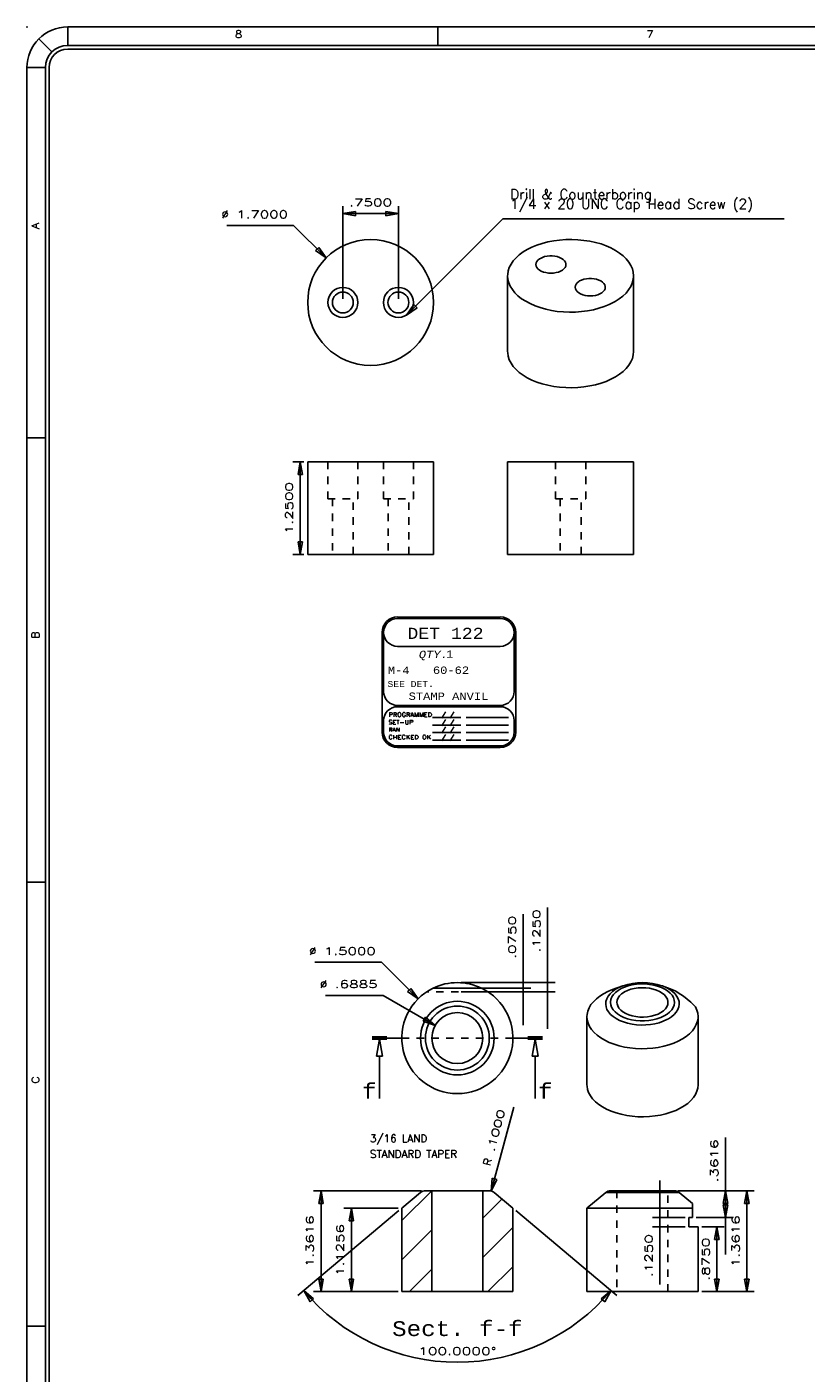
# Model space of a CAD drawing. Header units: inches. Extents: x 3 to 351, y 4 to 271.
# Tile 60 of 256: x 50 to 61, y 122 to 140. Entities that reach past the tile are written whole.
import ezdxf
from ezdxf.enums import TextEntityAlignment as Align

# ---------------------------------------------------------------- set-up
doc = ezdxf.new("R2010")
doc.units = ezdxf.units.IN
doc.header["$LTSCALE"] = 0.5
doc.header["$MEASUREMENT"] = 0
doc.linetypes.add('DIVIDE', pattern=[0.393701, 0.19685, -0.098425, 0, -0.098425])
doc.linetypes.add('HIDDEN', pattern=[0.225, 0.15, -0.075])
for name, color, linetype in [('DSS', 7, 'Continuous'), ('MFB', 7, 'Continuous'), ('PLOTVIEW1', 7, 'Continuous'), ('STR_1', 7, 'Continuous')]:
    doc.layers.add(name, color=color, linetype=linetype)
doc.styles.add('VERO0-Simplex', font='simplex_.ttf')
doc.styles.add('VERO10-Courier New', font='couri.ttf')
doc.styles.add('VERO2-Courier New', font='cour.ttf')
doc.styles.add('VERO3-RomanS', font='romans__.ttf')
doc.styles.add('VERO5-RomanD', font='romand__.ttf')

# ---------------------------------------------------------------- blocks, each defined once
blk = doc.blocks.new('ArrowheadClosed')
at = {"color": 0}
for p, q in [((0, 0), (-1, 0.18)), ((-1, 0.18), (-1, -0.18)), ((-1, -0.18), (0, 0))]:
    blk.add_line(p, q, dxfattribs=at)
blk = doc.blocks.new('ArrowheadSectionClosed')
at = {"color": 0}
for p, q in [((0, 0.02), (-1, 0.02)), ((0, 0.01), (-1, 0.01)), ((0, 0), (-1, 0)), ((0, -0.01), (-1, -0.01)), ((0, -0.02), (-1, -0.02)), ((-0.5, -0.02), (-0.7, -0.298)), ((-0.5, -0.02), (-0.3, -0.298)), ((-0.7, -0.298), (-0.3, -0.298)), ((-0.5, -0.298), (-0.5, -1))]:
    blk.add_line(p, q, dxfattribs=at)

msp = doc.modelspace()

# ---------------------------------------------------------------- linework, layer by layer
at = {"layer": 'DSS', "color": 9, "linetype": 'Continuous'}
for p, q in [((56.959, 136.742), (56.902, 136.708)), ((57.022, 136.773), (56.959, 136.742)), ((57.089, 136.801), (57.022, 136.773)), ((57.161, 136.824), (57.089, 136.801)), ((57.236, 136.843), (57.161, 136.824)), ((57.315, 136.858), (57.236, 136.843)), ((57.395, 136.869), (57.315, 136.858)), ((57.477, 136.875), (57.395, 136.869)), ((57.559, 136.876), (57.477, 136.875)), ((57.641, 136.873), (57.559, 136.876)), ((57.723, 136.865), (57.641, 136.873)), ((57.802, 136.853), (57.723, 136.865)), ((57.88, 136.837), (57.802, 136.853)), ((57.954, 136.816), (57.88, 136.837)), ((58.024, 136.791), (57.954, 136.816)), ((58.089, 136.762), (58.024, 136.791)), ((58.15, 136.73), (58.089, 136.762)), ((58.205, 136.694), (58.15, 136.73)), ((56.739, 136.544), (56.716, 136.498)), ((56.769, 136.588), (56.739, 136.544)), ((56.807, 136.63), (56.769, 136.588)), ((56.851, 136.67), (56.807, 136.63)), ((56.902, 136.708), (56.851, 136.67)), ((57.075, 136.539), (57.078, 136.559)), ((57.078, 136.559), (57.087, 136.579)), ((57.087, 136.579), (57.102, 136.597)), ((57.102, 136.597), (57.123, 136.614)), ((57.123, 136.614), (57.135, 136.622)), ((57.135, 136.622), (57.162, 136.635)), ((57.162, 136.635), (57.192, 136.645)), ((57.192, 136.645), (57.226, 136.652)), ((57.226, 136.652), (57.261, 136.656)), ((57.261, 136.656), (57.296, 136.656)), ((57.296, 136.656), (57.331, 136.652)), ((57.331, 136.652), (57.364, 136.645)), ((57.364, 136.645), (57.395, 136.635)), ((57.395, 136.635), (57.422, 136.622)), ((57.422, 136.622), (57.445, 136.606)), ((57.445, 136.606), (57.462, 136.588)), ((57.462, 136.588), (57.475, 136.569)), ((57.475, 136.569), (57.481, 136.549)), ((57.481, 136.549), (57.481, 136.539)), ((58.253, 136.656), (58.205, 136.694)), ((58.295, 136.615), (58.253, 136.656)), ((58.33, 136.571), (58.295, 136.615)), ((58.358, 136.527), (58.33, 136.571)), ((56.694, 136.404), (56.693, 136.386)), ((56.693, 136.386), (56.693, 135.365)), ((56.693, 136.386), (56.697, 136.338)), ((56.701, 136.451), (56.694, 136.404)), ((56.716, 136.498), (56.701, 136.451)), ((57.078, 136.518), (57.075, 136.539)), ((57.087, 136.499), (57.078, 136.518)), ((57.102, 136.48), (57.087, 136.499)), ((57.123, 136.463), (57.102, 136.48)), ((57.148, 136.449), (57.123, 136.463)), ((57.177, 136.437), (57.148, 136.449)), ((57.209, 136.429), (57.177, 136.437)), ((57.243, 136.423), (57.209, 136.429)), ((57.278, 136.422), (57.243, 136.423)), ((57.314, 136.423), (57.278, 136.422)), ((57.348, 136.429), (57.314, 136.423)), ((57.38, 136.437), (57.348, 136.429)), ((57.409, 136.449), (57.38, 136.437)), ((57.434, 136.463), (57.409, 136.449)), ((57.454, 136.48), (57.434, 136.463)), ((57.469, 136.499), (57.454, 136.48)), ((57.478, 136.518), (57.469, 136.499)), ((57.481, 136.539), (57.478, 136.518)), ((58.378, 136.48), (58.358, 136.527)), ((58.389, 136.433), (58.378, 136.48)), ((58.393, 136.386), (58.389, 136.433)), ((58.389, 136.334), (58.393, 136.381)), ((58.393, 135.365), (58.393, 136.386)), ((58.393, 136.381), (58.393, 136.386)), ((56.697, 136.338), (56.709, 136.291)), ((56.709, 136.291), (56.729, 136.245)), ((56.729, 136.245), (56.757, 136.2)), ((56.757, 136.2), (56.792, 136.157)), ((57.606, 136.233), (57.609, 136.253)), ((57.609, 136.212), (57.606, 136.233)), ((57.609, 136.253), (57.618, 136.273)), ((57.618, 136.193), (57.609, 136.212)), ((57.618, 136.273), (57.633, 136.291)), ((57.633, 136.174), (57.618, 136.193)), ((57.633, 136.291), (57.653, 136.308)), ((57.653, 136.308), (57.665, 136.316)), ((57.665, 136.316), (57.692, 136.329)), ((57.692, 136.329), (57.723, 136.339)), ((57.723, 136.339), (57.756, 136.346)), ((57.756, 136.346), (57.791, 136.349)), ((57.791, 136.349), (57.826, 136.349)), ((57.826, 136.349), (57.861, 136.346)), ((57.861, 136.346), (57.894, 136.339)), ((57.894, 136.339), (57.925, 136.329)), ((57.925, 136.329), (57.952, 136.316)), ((57.952, 136.316), (57.975, 136.3)), ((57.975, 136.3), (57.993, 136.282)), ((58, 136.193), (57.985, 136.174)), ((57.993, 136.282), (58.005, 136.263)), ((58.009, 136.212), (58, 136.193)), ((58.005, 136.263), (58.011, 136.243)), ((58.012, 136.233), (58.009, 136.212)), ((58.011, 136.243), (58.012, 136.233)), ((58.292, 136.153), (58.327, 136.196)), ((58.327, 136.196), (58.355, 136.241)), ((58.355, 136.241), (58.376, 136.287)), ((58.376, 136.287), (58.389, 136.334)), ((56.792, 136.157), (56.833, 136.116)), ((56.833, 136.116), (56.882, 136.077)), ((56.882, 136.077), (56.937, 136.042)), ((56.937, 136.042), (56.997, 136.01)), ((56.997, 136.01), (57.063, 135.981)), ((57.653, 136.157), (57.633, 136.174)), ((57.678, 136.143), (57.653, 136.157)), ((57.707, 136.131), (57.678, 136.143)), ((57.739, 136.122), (57.707, 136.131)), ((57.773, 136.117), (57.739, 136.122)), ((57.809, 136.115), (57.773, 136.117)), ((57.844, 136.117), (57.809, 136.115)), ((57.878, 136.122), (57.844, 136.117)), ((57.91, 136.131), (57.878, 136.122)), ((57.939, 136.143), (57.91, 136.131)), ((57.964, 136.157), (57.939, 136.143)), ((57.985, 136.174), (57.964, 136.157)), ((57.998, 135.971), (58.065, 135.998)), ((58.065, 135.998), (58.128, 136.029)), ((58.128, 136.029), (58.145, 136.039)), ((58.145, 136.039), (58.2, 136.074)), ((58.2, 136.074), (58.249, 136.112)), ((58.249, 136.112), (58.292, 136.153)), ((57.063, 135.981), (57.133, 135.956)), ((57.133, 135.956), (57.207, 135.935)), ((57.207, 135.935), (57.285, 135.918)), ((57.285, 135.918), (57.364, 135.906)), ((57.364, 135.906), (57.446, 135.898)), ((57.446, 135.898), (57.528, 135.895)), ((57.528, 135.895), (57.61, 135.897)), ((57.61, 135.897), (57.692, 135.903)), ((57.692, 135.903), (57.772, 135.913)), ((57.772, 135.913), (57.851, 135.928)), ((57.851, 135.928), (57.926, 135.947)), ((57.926, 135.947), (57.998, 135.971)), ((56.694, 135.347), (56.693, 135.365)), ((56.701, 135.3), (56.694, 135.347)), ((56.716, 135.253), (56.701, 135.3)), ((58.389, 135.318), (58.378, 135.27)), ((58.393, 135.365), (58.389, 135.318)), ((56.739, 135.207), (56.716, 135.253)), ((56.769, 135.163), (56.739, 135.207)), ((56.807, 135.12), (56.769, 135.163)), ((56.851, 135.08), (56.807, 135.12)), ((58.253, 135.095), (58.205, 135.057)), ((58.295, 135.136), (58.253, 135.095)), ((58.33, 135.179), (58.295, 135.136)), ((58.358, 135.224), (58.33, 135.179)), ((58.378, 135.27), (58.358, 135.224)), ((56.902, 135.043), (56.851, 135.08)), ((56.959, 135.009), (56.902, 135.043)), ((57.022, 134.978), (56.959, 135.009)), ((57.089, 134.95), (57.022, 134.978)), ((57.161, 134.927), (57.089, 134.95)), ((57.236, 134.908), (57.161, 134.927)), ((57.315, 134.893), (57.236, 134.908)), ((57.88, 134.914), (57.802, 134.898)), ((57.954, 134.935), (57.88, 134.914)), ((58.024, 134.96), (57.954, 134.935)), ((58.089, 134.989), (58.024, 134.96)), ((58.15, 135.021), (58.089, 134.989)), ((58.205, 135.057), (58.15, 135.021)), ((57.395, 134.882), (57.315, 134.893)), ((57.477, 134.876), (57.395, 134.882)), ((57.559, 134.874), (57.477, 134.876)), ((57.641, 134.878), (57.559, 134.874)), ((57.723, 134.885), (57.641, 134.878)), ((57.802, 134.898), (57.723, 134.885)), ((53.993, 133.874), (55.693, 133.874)), ((53.993, 133.874), (53.993, 132.624)), ((55.693, 132.624), (55.693, 133.874)), ((56.693, 133.874), (58.393, 133.874)), ((56.693, 133.874), (56.693, 132.624)), ((58.393, 132.624), (58.393, 133.874)), ((55.693, 132.624), (53.993, 132.624)), ((58.393, 132.624), (56.693, 132.624)), ((56.341, 126.765), (55.687, 126.765)), ((58.11, 126.745), (58.047, 126.719)), ((58.247, 126.795), (58.11, 126.745)), ((58.252, 126.797), (58.247, 126.795)), ((58.271, 126.713), (58.311, 126.733)), ((58.311, 126.733), (58.355, 126.749)), ((58.355, 126.749), (58.403, 126.761)), ((58.403, 126.761), (58.454, 126.768)), ((58.454, 126.768), (58.506, 126.771)), ((58.506, 126.771), (58.559, 126.77)), ((58.559, 126.77), (58.61, 126.764)), ((58.61, 126.764), (58.659, 126.753)), ((58.659, 126.753), (58.705, 126.738)), ((58.705, 126.738), (58.746, 126.72)), ((58.782, 126.795), (58.778, 126.796)), ((58.886, 126.756), (58.782, 126.795)), ((58.912, 126.746), (58.886, 126.756)), ((58.963, 126.723), (58.912, 126.746)), ((57.851, 126.582), (57.818, 126.542)), ((57.891, 126.62), (57.851, 126.582)), ((57.937, 126.656), (57.891, 126.62)), ((57.989, 126.689), (57.937, 126.656)), ((58.047, 126.719), (57.989, 126.689)), ((58.17, 126.573), (58.174, 126.603)), ((58.171, 126.554), (58.17, 126.573)), ((58.18, 126.525), (58.171, 126.554)), ((58.174, 126.603), (58.186, 126.632)), ((58.186, 126.632), (58.205, 126.66)), ((58.205, 126.66), (58.232, 126.687)), ((58.232, 126.687), (58.265, 126.71)), ((58.265, 126.71), (58.271, 126.713)), ((58.746, 126.72), (58.782, 126.697)), ((58.782, 126.697), (58.812, 126.673)), ((58.812, 126.673), (58.835, 126.645)), ((58.835, 126.645), (58.85, 126.616)), ((58.85, 126.616), (58.858, 126.586)), ((58.858, 126.573), (58.855, 126.542)), ((58.858, 126.586), (58.858, 126.573)), ((58.998, 126.703), (58.963, 126.723)), ((59.033, 126.681), (58.998, 126.703)), ((59.068, 126.657), (59.033, 126.681)), ((59.118, 126.618), (59.068, 126.657)), ((59.168, 126.574), (59.118, 126.618)), ((59.223, 126.522), (59.168, 126.574)), ((57.766, 126.411), (57.764, 126.38)), ((57.764, 126.38), (57.764, 125.461)), ((57.764, 126.38), (57.768, 126.335)), ((57.776, 126.456), (57.766, 126.411)), ((57.793, 126.499), (57.776, 126.456)), ((57.818, 126.542), (57.793, 126.499)), ((58.197, 126.496), (58.18, 126.525)), ((58.221, 126.469), (58.197, 126.496)), ((58.251, 126.444), (58.221, 126.469)), ((58.288, 126.423), (58.251, 126.444)), ((58.33, 126.405), (58.288, 126.423)), ((58.377, 126.391), (58.33, 126.405)), ((58.426, 126.381), (58.377, 126.391)), ((58.478, 126.375), (58.426, 126.381)), ((58.53, 126.374), (58.478, 126.375)), ((58.582, 126.378), (58.53, 126.374)), ((58.633, 126.386), (58.582, 126.378)), ((58.68, 126.399), (58.633, 126.386)), ((58.724, 126.415), (58.68, 126.399)), ((58.763, 126.435), (58.724, 126.415)), ((58.796, 126.459), (58.763, 126.435)), ((58.823, 126.485), (58.796, 126.459)), ((58.843, 126.513), (58.823, 126.485)), ((58.855, 126.542), (58.843, 126.513)), ((59.229, 126.512), (59.223, 126.522)), ((59.248, 126.469), (59.229, 126.512)), ((59.26, 126.425), (59.248, 126.469)), ((59.264, 126.38), (59.26, 126.425)), ((59.264, 125.461), (59.264, 126.38)), ((59.264, 126.361), (59.264, 126.38)), ((57.768, 126.335), (57.78, 126.291)), ((57.78, 126.291), (57.8, 126.248)), ((57.8, 126.248), (57.827, 126.206)), ((57.827, 126.206), (57.862, 126.166)), ((59.15, 126.15), (59.188, 126.189)), ((59.188, 126.189), (59.218, 126.23)), ((59.218, 126.23), (59.241, 126.273)), ((59.241, 126.273), (59.256, 126.317)), ((59.256, 126.317), (59.264, 126.361)), ((57.862, 126.166), (57.904, 126.128)), ((57.904, 126.128), (57.952, 126.093)), ((57.952, 126.093), (58.006, 126.061)), ((58.006, 126.061), (58.066, 126.033)), ((58.066, 126.033), (58.13, 126.008)), ((58.13, 126.008), (58.198, 125.987)), ((58.801, 125.98), (58.871, 125.999)), ((58.871, 125.999), (58.937, 126.022)), ((58.937, 126.022), (58.998, 126.049)), ((58.998, 126.049), (59.055, 126.08)), ((59.055, 126.08), (59.106, 126.114)), ((59.106, 126.114), (59.15, 126.15)), ((58.198, 125.987), (58.27, 125.97)), ((58.27, 125.97), (58.345, 125.958)), ((58.345, 125.958), (58.421, 125.95)), ((58.421, 125.95), (58.498, 125.947)), ((58.498, 125.947), (58.576, 125.948)), ((58.576, 125.948), (58.652, 125.954)), ((58.652, 125.954), (58.728, 125.965)), ((58.728, 125.965), (58.801, 125.98)), ((57.765, 125.442), (57.764, 125.461)), ((59.264, 125.461), (59.26, 125.416)), ((57.772, 125.398), (57.765, 125.442)), ((57.787, 125.354), (57.772, 125.398)), ((57.81, 125.311), (57.787, 125.354)), ((57.841, 125.27), (57.81, 125.311)), ((59.201, 125.287), (59.166, 125.247)), ((59.229, 125.329), (59.201, 125.287)), ((59.248, 125.372), (59.229, 125.329)), ((59.26, 125.416), (59.248, 125.372)), ((57.879, 125.231), (57.841, 125.27)), ((57.923, 125.195), (57.879, 125.231)), ((57.974, 125.161), (57.923, 125.195)), ((58.03, 125.13), (57.974, 125.161)), ((58.092, 125.103), (58.03, 125.13)), ((58.158, 125.08), (58.092, 125.103)), ((58.963, 125.114), (58.898, 125.089)), ((59.022, 125.142), (58.963, 125.114)), ((59.077, 125.174), (59.022, 125.142)), ((59.125, 125.209), (59.077, 125.174)), ((59.166, 125.247), (59.125, 125.209)), ((58.228, 125.061), (58.158, 125.08)), ((58.301, 125.046), (58.228, 125.061)), ((58.376, 125.035), (58.301, 125.046)), ((58.453, 125.029), (58.376, 125.035)), ((58.53, 125.028), (58.453, 125.029)), ((58.608, 125.031), (58.53, 125.028)), ((58.684, 125.039), (58.608, 125.031)), ((58.758, 125.051), (58.684, 125.039)), ((58.83, 125.068), (58.758, 125.051)), ((58.898, 125.089), (58.83, 125.068)), ((58.018, 124.005), (57.764, 123.792)), ((58.082, 124.028), (58.947, 124.028)), ((59.189, 123.855), (59.011, 124.005)), ((59.189, 123.792), (59.189, 123.855)), ((57.764, 123.792), (59.189, 123.792)), ((57.764, 123.792), (57.764, 122.666)), ((59.189, 123.666), (59.139, 123.666)), ((59.139, 123.666), (59.139, 123.541)), ((59.189, 123.666), (59.189, 123.792)), ((59.264, 123.541), (59.139, 123.541)), ((59.264, 122.666), (59.264, 123.541)), ((59.264, 122.666), (57.764, 122.666))]:
    msp.add_line(p, q, dxfattribs=at)
at = {"layer": 'DSS', "color": 56, "linetype": 'Continuous'}
for p, q in [((53.943, 133.874), (53.793, 133.874)), ((53.893, 132.624), (53.893, 133.874)), ((53.943, 132.624), (53.793, 132.624))]:
    msp.add_line(p, q, dxfattribs=at)
at = {"layer": 'DSS', "color": 254, "linetype": 'HIDDEN'}
for p, q in [((54.265, 133.874), (54.265, 133.374)), ((54.672, 133.374), (54.672, 133.874)), ((55.015, 133.874), (55.015, 133.374)), ((55.422, 133.374), (55.422, 133.874)), ((57.34, 133.874), (57.34, 133.374)), ((57.747, 133.374), (57.747, 133.874)), ((54.265, 133.374), (54.672, 133.374)), ((54.328, 133.374), (54.328, 132.624)), ((54.609, 132.624), (54.609, 133.374)), ((55.015, 133.374), (55.422, 133.374)), ((55.078, 133.374), (55.078, 132.624)), ((55.359, 132.624), (55.359, 133.374)), ((57.34, 133.374), (57.747, 133.374)), ((57.403, 133.374), (57.403, 132.624)), ((57.684, 132.624), (57.684, 133.374)), ((56.429, 126.715), (55.6, 126.715)), ((58.17, 124.028), (58.17, 122.666)), ((58.858, 122.666), (58.858, 124.028))]:
    msp.add_line(p, q, dxfattribs=at)
at = {"layer": 'DSS', "color": 96, "linetype": 'Continuous'}
for p, q in [((58.15, 126.749), (58.111, 126.72)), ((58.196, 126.774), (58.15, 126.749)), ((58.185, 126.734), (58.15, 126.707)), ((58.226, 126.759), (58.185, 126.734)), ((58.247, 126.795), (58.196, 126.774)), ((58.272, 126.779), (58.226, 126.759)), ((58.323, 126.796), (58.272, 126.779)), ((58.377, 126.809), (58.323, 126.796)), ((58.434, 126.818), (58.377, 126.809)), ((58.493, 126.822), (58.434, 126.818)), ((58.551, 126.821), (58.493, 126.822)), ((58.609, 126.816), (58.551, 126.821)), ((58.666, 126.806), (58.609, 126.816)), ((58.719, 126.792), (58.666, 126.806)), ((58.769, 126.774), (58.719, 126.792)), ((58.814, 126.752), (58.769, 126.774)), ((58.786, 126.794), (58.782, 126.795)), ((58.836, 126.772), (58.786, 126.794)), ((58.854, 126.727), (58.814, 126.752)), ((58.882, 126.746), (58.836, 126.772)), ((58.887, 126.699), (58.854, 126.727)), ((58.921, 126.718), (58.882, 126.746)), ((58.021, 126.586), (58.018, 126.55)), ((58.018, 126.55), (58.023, 126.513)), ((58.032, 126.622), (58.021, 126.586)), ((58.051, 126.657), (58.032, 126.622)), ((58.077, 126.69), (58.051, 126.657)), ((58.111, 126.72), (58.077, 126.69)), ((58.088, 126.612), (58.082, 126.579)), ((58.082, 126.579), (58.082, 126.573)), ((58.082, 126.573), (58.086, 126.539)), ((58.101, 126.646), (58.088, 126.612)), ((58.122, 126.677), (58.101, 126.646)), ((58.15, 126.707), (58.122, 126.677)), ((58.913, 126.669), (58.887, 126.699)), ((58.932, 126.637), (58.913, 126.669)), ((58.954, 126.687), (58.921, 126.718)), ((58.943, 126.604), (58.932, 126.637)), ((58.942, 126.536), (58.946, 126.57)), ((58.946, 126.57), (58.943, 126.604)), ((58.979, 126.654), (58.954, 126.687)), ((58.998, 126.619), (58.979, 126.654)), ((59.008, 126.583), (58.998, 126.619)), ((59.005, 126.511), (59.011, 126.547)), ((59.011, 126.547), (59.008, 126.583)), ((58.023, 126.513), (58.035, 126.478)), ((58.035, 126.478), (58.056, 126.443)), ((58.056, 126.443), (58.084, 126.411)), ((58.084, 126.411), (58.118, 126.38)), ((58.086, 126.539), (58.098, 126.506)), ((58.098, 126.506), (58.118, 126.474)), ((58.118, 126.474), (58.144, 126.443)), ((58.118, 126.38), (58.16, 126.353)), ((58.144, 126.443), (58.178, 126.416)), ((58.178, 126.416), (58.218, 126.391)), ((58.218, 126.391), (58.264, 126.369)), ((58.264, 126.369), (58.314, 126.352)), ((58.71, 126.35), (58.761, 126.368)), ((58.761, 126.368), (58.806, 126.389)), ((58.806, 126.389), (58.847, 126.413)), ((58.847, 126.413), (58.881, 126.441)), ((58.865, 126.351), (58.907, 126.378)), ((58.881, 126.441), (58.909, 126.471)), ((58.907, 126.378), (58.942, 126.408)), ((58.909, 126.471), (58.929, 126.503)), ((58.929, 126.503), (58.942, 126.536)), ((58.942, 126.408), (58.971, 126.441)), ((58.971, 126.441), (58.992, 126.475)), ((58.992, 126.475), (59.005, 126.511)), ((58.16, 126.353), (58.206, 126.329)), ((58.206, 126.329), (58.258, 126.308)), ((58.258, 126.308), (58.314, 126.291)), ((58.314, 126.352), (58.368, 126.338)), ((58.314, 126.291), (58.373, 126.279)), ((58.368, 126.338), (58.424, 126.329)), ((58.373, 126.279), (58.435, 126.271)), ((58.424, 126.329), (58.482, 126.324)), ((58.435, 126.271), (58.497, 126.267)), ((58.482, 126.324), (58.541, 126.324)), ((58.497, 126.267), (58.56, 126.268)), ((58.541, 126.324), (58.599, 126.328)), ((58.56, 126.268), (58.623, 126.274)), ((58.599, 126.328), (58.656, 126.337)), ((58.623, 126.274), (58.683, 126.284)), ((58.656, 126.337), (58.71, 126.35)), ((58.683, 126.284), (58.741, 126.298)), ((58.741, 126.298), (58.795, 126.317)), ((58.795, 126.317), (58.845, 126.34)), ((58.845, 126.34), (58.865, 126.351)), ((58.018, 124.005), (59.011, 124.005))]:
    msp.add_line(p, q, dxfattribs=at)
at = {"layer": 'DSS', "color": 100, "linetype": 'DIVIDE'}
msp.add_line((55.264, 126.09), (56.764, 126.09), dxfattribs=at)
at = {"layer": 'DSS', "color": 9, "linetype": 'Continuous'}
msp.add_circle((54.843, 136.026), 0.85, dxfattribs=at)
at = {"layer": 'DSS', "color": 9, "linetype": 'Continuous', "extrusion": (0, 0, -1)}
for centre, radius in [((-54.468, 136.026), 0.203), ((-55.218, 136.026), 0.203), ((-54.468, 136.026), 0.141), ((-55.218, 136.026), 0.141), ((-56.014, 126.09), 0.344)]:
    msp.add_circle(centre, radius, dxfattribs=at)
at = {"layer": 'DSS', "color": 96, "linetype": 'Continuous'}
for radius in [0.497, 0.432]:
    msp.add_circle((56.014, 126.09), radius, dxfattribs=at)
at = {"layer": 'DSS', "color": 9, "linetype": 'Continuous'}
for centre, radius, start, end in [((56.014, 126.09), 0.75, 115.8419, 64.1581), ((58.515, 126.057), 0.783, 70.4079, 109.5426), ((58.082, 123.928), 0.1, 90, 130), ((58.947, 123.928), 0.1, 50, 90)]:
    msp.add_arc(centre, radius, start, end, dxfattribs=at)
at = {"layer": 'DSS', "color": 9, "linetype": 'Continuous', "extrusion": (0, 0, -1)}
msp.add_arc((-56.014, 126.09), 0.75, 64.1626, 115.7902, dxfattribs=at)
at = {"layer": 'MFB', "color": 56, "linetype": 'Continuous'}
for p, q in [((54.468, 136.076), (54.468, 137.326)), ((55.218, 136.076), (55.218, 137.326)), ((54.468, 137.226), (55.218, 137.226)), ((55.329, 135.856), (56.628, 137.155)), ((56.628, 137.155), (60.428, 137.155)), ((53.803, 137.066), (52.903, 137.066)), ((53.803, 137.066), (54.242, 136.627)), ((57.233, 126.84), (57.233, 127.853)), ((56.905, 126.84), (56.905, 127.766)), ((54.988, 127.116), (54.088, 127.116)), ((55.484, 126.62), (54.988, 127.116)), ((56.064, 126.84), (57.333, 126.84)), ((56.064, 126.84), (57.005, 126.84)), ((56.064, 126.765), (57.005, 126.765)), ((56.905, 126.765), (56.905, 126.84)), ((56.905, 126.765), (56.905, 126.265)), ((57.233, 126.715), (57.233, 126.84)), ((55.014, 126.667), (54.234, 126.667)), ((55.014, 126.667), (55.716, 126.262)), ((56.064, 126.715), (57.333, 126.715)), ((57.233, 126.715), (57.233, 126.215)), ((56.472, 124.025), (56.776, 125.158)), ((59.634, 124.028), (59.634, 124.747)), ((55.532, 124.028), (54.073, 124.028)), ((54.173, 122.666), (54.173, 124.028)), ((58.748, 123.666), (58.748, 124.166)), ((58.997, 124.028), (60.023, 124.028)), ((58.997, 124.028), (59.734, 124.028)), ((59.634, 123.666), (59.634, 124.028)), ((59.923, 122.666), (59.923, 124.028)), ((55.214, 123.792), (54.483, 123.792)), ((54.583, 122.666), (54.583, 123.792)), ((59.089, 123.666), (58.648, 123.666)), ((58.748, 123.541), (58.748, 123.666)), ((59.239, 123.666), (59.734, 123.666)), ((59.634, 123.666), (59.634, 123.166)), ((59.089, 123.541), (58.648, 123.541)), ((58.748, 122.762), (58.748, 123.541)), ((59.314, 123.541), (59.619, 123.541)), ((59.519, 122.666), (59.519, 123.541)), ((55.214, 122.666), (54.073, 122.666)), ((55.214, 122.666), (54.483, 122.666)), ((59.314, 122.666), (60.023, 122.666)), ((59.314, 122.666), (59.619, 122.666))]:
    msp.add_line(p, q, dxfattribs=at)
at = {"layer": 'MFB', "color": 9, "linetype": 'Continuous'}
for p, q in [((55.668, 124.028), (55.264, 123.625)), ((55.264, 123.792), (55.518, 124.005)), ((55.582, 124.028), (55.67, 124.028)), ((55.67, 122.666), (55.67, 124.028)), ((56.358, 124.028), (55.67, 124.028)), ((56.358, 124.028), (56.358, 122.666)), ((56.358, 124.028), (56.447, 124.028)), ((56.511, 124.005), (56.764, 123.792)), ((56.616, 123.916), (56.358, 123.658)), ((55.264, 122.666), (55.264, 123.792)), ((56.764, 123.792), (56.764, 122.666)), ((55.67, 123.5), (55.264, 123.094)), ((56.764, 123.534), (56.358, 123.128)), ((55.67, 122.97), (55.367, 122.666)), ((56.764, 123.003), (56.427, 122.666)), ((55.67, 122.666), (55.264, 122.666)), ((55.67, 122.666), (56.358, 122.666)), ((56.764, 122.666), (56.358, 122.666))]:
    msp.add_line(p, q, dxfattribs=at)
at = {"layer": 'MFB', "color": 9, "linetype": 'Continuous', "extrusion": (0, 0, -1)}
for centre, start, end in [((-55.582, 123.928), 50, 90), ((-56.447, 123.928), 90, 130)]:
    msp.add_arc(centre, 0.1, start, end, dxfattribs=at)
at = {"layer": 'PLOTVIEW1', "color": 97, "linetype": 'Continuous'}
for p, q in [((96.752, 139.748), (50.752, 139.748)), ((50.752, 139.498), (50.752, 139.748)), ((55.752, 139.748), (55.752, 139.498)), ((50.54, 139.41), (50.363, 139.586)), ((96.752, 139.498), (50.752, 139.498)), ((96.752, 139.448), (50.752, 139.448)), ((50.202, 139.198), (50.202, 105.198)), ((50.452, 139.198), (50.202, 139.198)), ((50.452, 139.198), (50.452, 105.198)), ((50.502, 139.198), (50.502, 105.198)), ((50.452, 134.198), (50.202, 134.198)), ((50.452, 128.198), (50.202, 128.198)), ((50.452, 122.198), (50.202, 122.198))]:
    msp.add_line(p, q, dxfattribs=at)
at = {"layer": 'PLOTVIEW1', "color": 7, "linetype": 'Continuous'}
for p, q in [((56.593, 131.777), (55.206, 131.777)), ((56.593, 131.756), (55.206, 131.756)), ((54.997, 131.569), (54.997, 130.224)), ((55.018, 131.569), (55.018, 130.772)), ((56.781, 130.772), (56.781, 131.569)), ((56.802, 130.224), (56.802, 131.569)), ((55.206, 131.381), (56.593, 131.381)), ((55.206, 130.584), (56.593, 130.584)), ((56.593, 130.566), (55.206, 130.566)), ((55.018, 130.378), (55.018, 130.224)), ((55.677, 130.419), (56.059, 130.419)), ((56.134, 130.419), (56.705, 130.419)), ((56.781, 130.224), (56.781, 130.378)), ((55.677, 130.318), (56.059, 130.318)), ((55.677, 130.217), (56.059, 130.217)), ((56.134, 130.318), (56.705, 130.318)), ((56.134, 130.217), (56.705, 130.217)), ((55.206, 130.036), (56.593, 130.036)), ((55.206, 130.015), (56.593, 130.015)), ((55.677, 130.115), (56.059, 130.115)), ((56.134, 130.115), (56.705, 130.115))]:
    msp.add_line(p, q, dxfattribs=at)
at = {"layer": 'PLOTVIEW1', "color": 97, "linetype": 'Continuous'}
for radius in [0.55, 0.3, 0.25]:
    msp.add_arc((50.752, 139.198), radius, 90, 180, dxfattribs=at)
at = {"layer": 'PLOTVIEW1', "color": 7, "linetype": 'Continuous'}
for centre, radius, start, end in [((55.206, 131.569), 0.209, 90, 180), ((55.206, 131.569), 0.188, 90, 180), ((55.206, 131.569), 0.188, 90, 270), ((56.593, 131.569), 0.209, 0, 90), ((56.593, 131.569), 0.188, 0, 90), ((56.593, 131.569), 0.188, 270, 90), ((55.206, 130.772), 0.188, 180, 270), ((56.593, 130.772), 0.188, 270, 0), ((55.206, 130.378), 0.188, 90, 180), ((56.593, 130.378), 0.188, 0, 90), ((55.206, 130.224), 0.209, 180, 270), ((55.206, 130.224), 0.188, 180, 270), ((56.593, 130.224), 0.188, 270, 0), ((56.593, 130.224), 0.209, 270, 0)]:
    msp.add_arc(centre, radius, start, end, dxfattribs=at)
at = {"layer": 'PLOTVIEW1', "color": 97, "linetype": 'Continuous'}
msp.add_point((50.202, 139.748), dxfattribs=at)
at = {"layer": 'STR_1', "color": 100, "linetype": 'Continuous'}
for p, q in [((54.864, 126.09), (55.264, 126.09)), ((56.764, 126.09), (57.164, 126.09))]:
    msp.add_line(p, q, dxfattribs=at)
at = {"layer": 'STR_1', "color": 56, "linetype": 'Continuous'}
for p, q in [((55.226, 123.76), (53.862, 122.615)), ((56.803, 123.76), (58.166, 122.615))]:
    msp.add_line(p, q, dxfattribs=at)
msp.add_arc((56.014, 124.421), 2.709, 220, 320, dxfattribs=at)

# ---------------------------------------------------------------- block references
at = {"layer": 'DSS', "color": 56, "linetype": 'Continuous', "xscale": 0.170138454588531, "yscale": 0.170138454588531, "zscale": 0.170138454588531, "rotation": 90}
msp.add_blockref('ArrowheadClosed', (53.893, 133.874), dxfattribs=at)
at = {"layer": 'DSS', "color": 56, "linetype": 'Continuous', "extrusion": (0, 0, -1), "xscale": 0.170138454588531, "yscale": 0.170138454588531, "zscale": 0.170138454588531, "rotation": 270}
msp.add_blockref('ArrowheadClosed', (-53.893, 132.624), dxfattribs=at)
at = {"layer": 'MFB', "color": 56, "linetype": 'Continuous', "extrusion": (0, 0, -1), "xscale": 0.170138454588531, "yscale": 0.170138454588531, "zscale": 0.170138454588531}
msp.add_blockref('ArrowheadClosed', (-54.468, 137.226), dxfattribs=at)
at = {"layer": 'MFB', "color": 56, "linetype": 'Continuous', "xscale": 0.170138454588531, "yscale": 0.170138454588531, "zscale": 0.170138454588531}
msp.add_blockref('ArrowheadClosed', (55.218, 137.226), dxfattribs=at)
at = {"layer": 'MFB', "color": 56, "linetype": 'Continuous'}
for p, xscale, yscale, zscale, rotation in [((54.242, 136.627), 0.170138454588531, 0.170138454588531, 0.170138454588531, 315), ((55.716, 126.262), 0.1701384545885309, 0.1701384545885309, 0.1701384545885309, 330.000000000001), ((54.173, 124.028), 0.170138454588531, 0.170138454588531, 0.170138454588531, 90), ((59.634, 124.028), 0.170138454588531, 0.170138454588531, 0.170138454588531, 90), ((59.923, 124.028), 0.170138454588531, 0.170138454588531, 0.170138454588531, 90), ((54.583, 123.792), 0.170138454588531, 0.170138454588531, 0.170138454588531, 90), ((59.519, 123.541), 0.170138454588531, 0.170138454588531, 0.170138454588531, 90)]:
    msp.add_blockref('ArrowheadClosed', p, dxfattribs=dict(at, xscale=xscale, yscale=yscale, zscale=zscale, rotation=rotation))
at = {"layer": 'MFB', "color": 56, "linetype": 'Continuous', "extrusion": (0, 0, -1)}
for p, xscale, yscale, zscale, rotation in [((-55.329, 135.856), 0.170138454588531, 0.170138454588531, 0.170138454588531, 315), ((-55.484, 126.62), 0.170138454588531, 0.170138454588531, 0.170138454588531, 225.000000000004), ((-56.472, 124.025), 0.1701384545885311, 0.1701384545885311, 0.1701384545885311, 285.0000000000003), ((-59.634, 123.666), 0.170138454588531, 0.170138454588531, 0.170138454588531, 270), ((-54.173, 122.666), 0.170138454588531, 0.170138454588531, 0.170138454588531, 270), ((-54.583, 122.666), 0.170138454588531, 0.170138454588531, 0.170138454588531, 270), ((-59.519, 122.666), 0.170138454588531, 0.170138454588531, 0.170138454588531, 270), ((-59.923, 122.666), 0.170138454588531, 0.170138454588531, 0.170138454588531, 270)]:
    msp.add_blockref('ArrowheadClosed', p, dxfattribs=dict(at, xscale=xscale, yscale=yscale, zscale=zscale, rotation=rotation))
at = {"layer": 'STR_1', "color": 100, "linetype": 'Continuous', "extrusion": (0, 0, -1), "xscale": 0.2, "yscale": 0.8160000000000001}
msp.add_blockref('ArrowheadSectionClosed', (-54.864, 126.09), dxfattribs=at)
at = {"layer": 'STR_1', "color": 100, "linetype": 'Continuous', "xscale": 0.2, "yscale": 0.8160000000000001}
msp.add_blockref('ArrowheadSectionClosed', (57.164, 126.09), dxfattribs=at)
at = {"layer": 'STR_1', "color": 56, "linetype": 'Continuous', "extrusion": (0, 0, -1), "xscale": 0.170138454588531, "yscale": 0.170138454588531, "zscale": 0.170138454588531}
for p, rotation in [((-53.939, 122.68), 50.00000000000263), ((-58.09, 122.68), 130.0000000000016)]:
    msp.add_blockref('ArrowheadClosed', p, dxfattribs=dict(at, rotation=rotation))

# ---------------------------------------------------------------- texts
at = {"layer": 'DSS', "color": 230, "linetype": 'Continuous', "style": 'VERO0-Simplex', "width": 1.410379}
msp.add_text('1.2500', height=0.1, rotation=90, dxfattribs=at).set_placement((53.793, 132.899), (53.793, 133.599), align=Align.FIT)
at = {"layer": 'MFB', "color": 7, "linetype": 'Continuous'}
for s, height, style, width, p, p2 in [('%%c', 0.1, 'VERO0-Simplex', 1.123247, (52.828, 137.166), (52.928, 137.166)), ('.7500', 0.1, 'VERO0-Simplex', 1.376302, (54.553, 137.326), (55.133, 137.326)), ('1.7000', 0.1, 'VERO0-Simplex', 1.410379, (53.028, 137.166), (53.728, 137.166)), ('%%c', 0.1, 'VERO0-Simplex', 1.123247, (54.013, 127.216), (54.113, 127.216)), ('1.5000', 0.1, 'VERO0-Simplex', 1.410379, (54.213, 127.216), (54.913, 127.216)), ('%%c', 0.1, 'VERO0-Simplex', 1.123247, (54.159, 126.767), (54.259, 126.767)), ('.6885', 0.1, 'VERO0-Simplex', 1.376302, (54.359, 126.767), (54.939, 126.767)), ('Sect. f-f', 0.2, 'VERO2-Courier New', 0.932229, (55.133, 122.066), (56.896, 122.066))]:
    msp.add_text(s, height=height, dxfattribs=dict(at, style=style, width=width)).set_placement(p, p2, align=Align.FIT)
at = {"layer": 'MFB', "color": 7, "linetype": 'Continuous', "style": 'VERO0-Simplex'}
for s, rotation, width, p, p2 in [('.1250', 90, 1.440535, (57.133, 127.248), (57.133, 127.828)), ('.0750', 90, 1.376302, (56.805, 127.161), (56.805, 127.741)), ('.1000', 75, 1.440535, (56.51, 124.551), (56.66, 125.111)), ('.3616', 90, 1.440535, (59.534, 124.142), (59.534, 124.722)), ('R', 75, 1.016021, (56.458, 124.358), (56.484, 124.454)), ('1.3616', 90, 1.465878, (54.073, 122.997), (54.073, 123.697)), ('1.3616', 90, 1.465878, (59.823, 122.997), (59.823, 123.697)), ('1.1256', 90, 1.465878, (54.483, 122.879), (54.483, 123.579)), ('.1250', 90, 1.440535, (58.648, 122.862), (58.648, 123.442)), ('.8750', 90, 1.376302, (59.419, 122.814), (59.419, 123.394))]:
    msp.add_text(s, height=0.1, rotation=rotation, dxfattribs=dict(at, width=width)).set_placement(p, p2, align=Align.FIT)
at = {"layer": 'MFB', "color": 7, "linetype": 'Continuous', "attachment_point": 1, "style": 'VERO0-Simplex'}
for s, insert, char_height, line_spacing_factor in [('Drill & Counterboring\\P1/4 x 20 UNC Cap Head Screw (2)', (56.728, 137.555), 0.13375, 0.5875), ('3/16 LAND \\PSTANDARD TAPER', (54.834, 124.786), 0.1025, 1.23125)]:
    msp.add_mtext(s, dxfattribs=dict(at, insert=insert, char_height=char_height, line_spacing_factor=line_spacing_factor))
at = {"layer": 'PLOTVIEW1', "color": 56, "linetype": 'Continuous', "style": 'VERO5-RomanD', "width": 1.000527}
for s, p, p2 in [('8', (53.013, 139.6), (53.107, 139.6)), ('7', (58.568, 139.6), (58.662, 139.6))]:
    msp.add_text(s, height=0.1, dxfattribs=at).set_placement(p, p2, align=Align.FIT)
at = {"layer": 'PLOTVIEW1', "color": 56, "linetype": 'Continuous', "style": 'VERO5-RomanD'}
for s, width, p, p2 in [('A', 1.000527, (50.366, 137.013), (50.366, 137.107)), ('B', 1.000527, (50.366, 131.487), (50.366, 131.582)), ('C', 1.001727, (50.366, 125.476), (50.366, 125.574))]:
    msp.add_text(s, height=0.1, rotation=90, dxfattribs=dict(at, width=width)).set_placement(p, p2, align=Align.FIT)
at = {"layer": 'PLOTVIEW1', "color": 7, "linetype": 'Continuous'}
for s, height, style, width, p, p2 in [('DET 122', 0.15, 'VERO2-Courier New', 0.932229, (55.34, 131.482), (56.368, 131.482)), ('QTY.', 0.1, 'VERO10-Courier New', 0.932229, (55.494, 131.222), (55.885, 131.222)), ('1', 0.1, 'VERO2-Courier New', 0.932229, (55.861, 131.227), (55.959, 131.227)), ('M-4', 0.1, 'VERO2-Courier New', 0.932229, (55.075, 131.009), (55.368, 131.009)), ('60-62', 0.1, 'VERO2-Courier New', 0.932229, (55.684, 131.009), (56.173, 131.009)), ('SEE DET.', 0.08, 'VERO2-Courier New', 0.932229, (55.071, 130.832), (55.698, 130.832)), ('STAMP ANVIL', 0.1, 'VERO2-Courier New', 0.932229, (55.356, 130.658), (56.433, 130.658)), ('SET-UP', 0.0565, 'VERO3-RomanS', 0.999446, (55.083, 130.329), (55.42, 130.329)), ('PROGRAMMED', 0.0575, 'VERO3-RomanS', 0.998853, (55.086, 130.43), (55.672, 130.43)), ('/ /', 0.0563, 'VERO3-RomanS', 0.998835, (55.795, 130.429), (55.971, 130.429)), ('/ /', 0.0563, 'VERO3-RomanS', 0.998835, (55.795, 130.327), (55.971, 130.327)), ('CHECKED OK', 0.0548, 'VERO3-RomanS', 0.99943, (55.083, 130.128), (55.66, 130.128)), ('RAN', 0.0516, 'VERO3-RomanS', 0.998942, (55.086, 130.23), (55.237, 130.23)), ('/ /', 0.0563, 'VERO3-RomanS', 0.998835, (55.795, 130.226), (55.971, 130.226)), ('/ /', 0.0563, 'VERO3-RomanS', 0.998835, (55.795, 130.125), (55.971, 130.125))]:
    msp.add_text(s, height=height, dxfattribs=dict(at, style=style, width=width)).set_placement(p, p2, align=Align.FIT)
at = {"layer": 'STR_1', "color": 7, "linetype": 'Continuous', "style": 'VERO2-Courier New', "width": 0.932229}
for p, p2 in [((54.728, 125.274), (54.924, 125.274)), ((57.104, 125.274), (57.3, 125.274))]:
    msp.add_text('f', height=0.2, dxfattribs=at).set_placement(p, p2, align=Align.FIT)
at = {"layer": 'STR_1', "color": 7, "linetype": 'Continuous', "style": 'VERO0-Simplex', "width": 1.32337}
msp.add_text('100.0000%%d', height=0.1, rotation=360, dxfattribs=at).set_placement((55.484, 121.812), (56.544, 121.812), align=Align.FIT)

doc.saveas('drawing.dxf')
